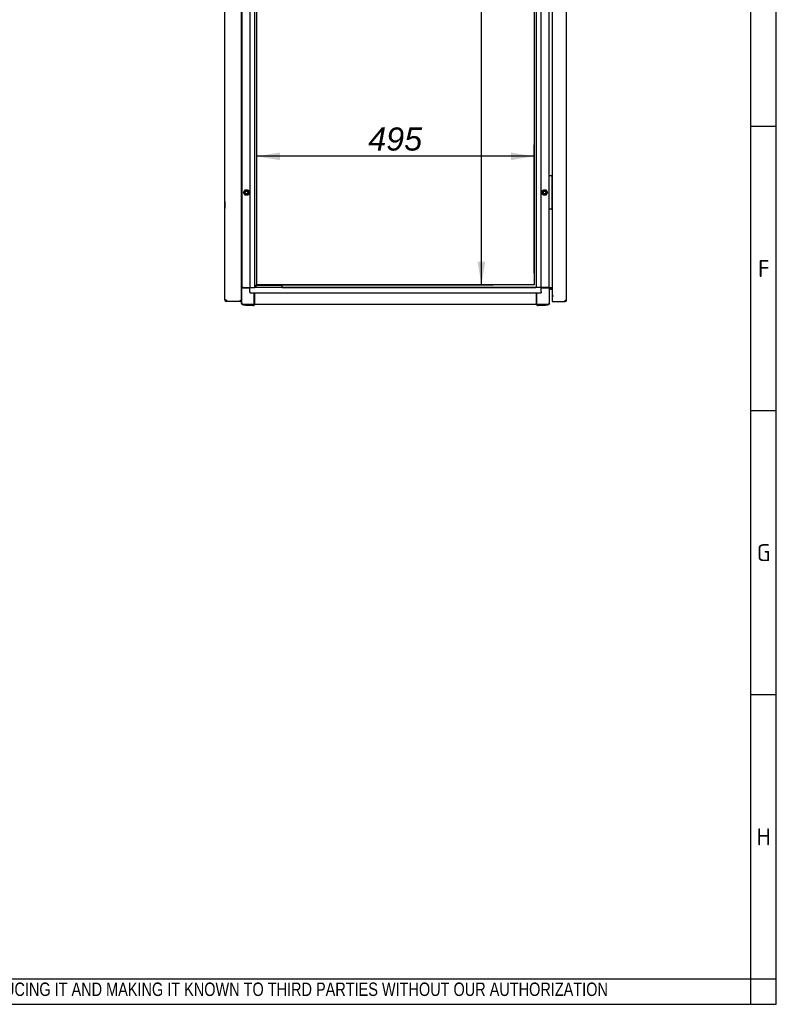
# Model space of a CAD drawing. Extents: x -12 to 412, y 11 to 308.
# Tile 8 of 11: x 322 to 412, y 11 to 128. Entities that reach past the tile are written whole.
import ezdxf
from ezdxf.lldxf.tags import DXFTag

# ---------------------------------------------------------------- set-up
doc = ezdxf.new("R2010")
doc.units = 0
doc.layers.get('0').update_dxf_attribs({"linetype": 'CONTINUOUS'})
for name, color, linetype in [('_TRANSLATION', 7, 'CONTINUOUS'), ('AE00198_03', 7, 'CONTINUOUS'), ('AE00219_00', 7, 'CONTINUOUS'), ('AE00219_03', 7, 'CONTINUOUS'), ('AE00368_00', 7, 'CONTINUOUS'), ('AE00500_10', 7, 'CONTINUOUS'), ('DEFAULT', 7, 'CONTINUOUS'), ('DV3__TRANSLATION', 7, 'CONTINUOUS'), ('F0000000_08', 7, 'CONTINUOUS'), ('F0000000_89', 7, 'CONTINUOUS'), ('F0000000_91', 7, 'CONTINUOUS'), ('F0000001_37', 7, 'CONTINUOUS'), ('M0000000_06', 7, 'CONTINUOUS'), ('M0000000_29', 7, 'CONTINUOUS'), ('M0000000_38', 7, 'CONTINUOUS'), ('M0000000_39', 7, 'CONTINUOUS'), ('M0000000_40', 7, 'CONTINUOUS'), ('M0000000_57', 7, 'CONTINUOUS')]:
    doc.layers.add(name, color=color, linetype=linetype)
doc.styles.add('SEACAD_ARIAL', font='arial.ttf')
doc.styles.add('SEACAD_ARIALI', font='ariali.ttf')
tags = doc.linetypes.add('CENTER2', pattern=[28.575, 19.05, -3.175, 3.175, -3.175]).pattern_tags.tags
tags[10:11] = [DXFTag(74, 4), DXFTag(75, 0), DXFTag(340, '0'), DXFTag(46, 0.0), DXFTag(50, 0.0), DXFTag(44, 0.0), DXFTag(45, 0.0)]
tags[8:9] = [DXFTag(74, 4), DXFTag(75, 0), DXFTag(340, '0'), DXFTag(46, 0.0), DXFTag(50, 0.0), DXFTag(44, 0.0), DXFTag(45, 0.0)]
tags[6:7] = [DXFTag(74, 4), DXFTag(75, 0), DXFTag(340, '0'), DXFTag(46, 0.0), DXFTag(50, 0.0), DXFTag(44, 0.0), DXFTag(45, 0.0)]
tags[4:5] = [DXFTag(74, 4), DXFTag(75, 0), DXFTag(340, '0'), DXFTag(46, 0.0), DXFTag(50, 0.0), DXFTag(44, 0.0), DXFTag(45, 0.0)]
doc.dimstyles.new('ISO', dxfattribs={"dimtxt": 2.75, "dimasz": 2.75, "dimexe": 1.375, "dimexo": 1.375, "dimgap": 0.6875, "dimtad": 1, "dimdec": 1, "dimlfac": 15, "dimtxsty": 'SEACAD_ARIAL', "dimblk1": '_SE_FILLED', "dimblk2": '_SE_FILLED', "dimsah": 1, "dimcen": 1.375, "dimazin": 3, "dimtfac": 0.7, "dimtdec": 3, "dimtmove": 0, "dimatfit": 3})

# ---------------------------------------------------------------- blocks, each defined once
blk = doc.blocks.new('SE2')
at = {"layer": 'AE00198_03', "color": 7, "linetype": 'CONTINUOUS'}
for p, q in [((385.41, 109.47), (385.37, 109.47)), ((385.37, 108.77), (385.41, 108.77)), ((385.41, 106.47), (385.37, 106.47)), ((385.37, 105.77), (385.41, 105.77))]:
    blk.add_line(p, q, dxfattribs=at)
at = {"layer": 'AE00219_00', "color": 7, "linetype": 'CONTINUOUS'}
for p, q in [((350.72, 96.32), (350.74, 96.3)), ((351.14, 96.3), (350.74, 96.3)), ((350.74, 96.3), (350.74, 96.28)), ((351.14, 96.3), (351.16, 96.32)), ((351.14, 96.28), (351.14, 96.3)), ((352.38, 96.32), (352.41, 96.3)), ((352.81, 96.3), (352.41, 96.3)), ((352.41, 96.3), (352.41, 96.28)), ((352.81, 96.3), (352.83, 96.32)), ((352.81, 96.28), (352.81, 96.3))]:
    blk.add_line(p, q, dxfattribs=at)
at = {"layer": 'AE00219_03', "color": 7, "linetype": 'CONTINUOUS'}
for p, q in [((346.46, 106.52), (346.46, 105.72)), ((346.47, 106.52), (346.46, 106.52)), ((346.46, 105.72), (346.47, 105.72)), ((346.46, 94.88), (346.46, 95.68)), ((346.47, 95.68), (346.46, 95.68)), ((346.46, 94.88), (346.47, 94.88))]:
    blk.add_line(p, q, dxfattribs=at)
at = {"layer": 'AE00368_00', "color": 7, "linetype": 'CONTINUOUS'}
for p, q in [((350.26, 96.32), (350.26, 96.28)), ((351.62, 96.28), (351.62, 96.32)), ((351.93, 96.32), (351.93, 96.28)), ((353.29, 96.32), (353.24, 96.32)), ((353.29, 96.28), (353.29, 96.32))]:
    blk.add_line(p, q, dxfattribs=at)
for centre, start, end in [((350.51, 96.27), 16.6015, 90), ((351.37, 96.27), 90, 163.3985), ((352.18, 96.27), 16.6015, 90), ((353.03, 96.27), 90, 163.3985)]:
    blk.add_arc(centre, 0.0467, start, end, dxfattribs=at)
at = {"layer": 'AE00500_10', "color": 7, "linetype": 'CONTINUOUS'}
for p, q in [((348.44, 109.43), (348.47, 109.43)), ((348.47, 108.8), (348.44, 108.8)), ((348.68, 107.62), (348.86, 107.93)), ((348.75, 107.62), (348.9, 107.87)), ((348.86, 107.93), (349.22, 107.93)), ((348.9, 107.87), (349.18, 107.87)), ((349.18, 107.87), (349.33, 107.62)), ((349.22, 107.93), (349.4, 107.62)), ((384.15, 107.62), (384.32, 107.93)), ((384.22, 107.62), (384.36, 107.87)), ((384.33, 107.93), (384.69, 107.93)), ((384.36, 107.87), (384.65, 107.87)), ((384.65, 107.87), (384.79, 107.62)), ((384.69, 107.93), (384.87, 107.62)), ((348.86, 107.31), (348.68, 107.62)), ((348.9, 107.37), (348.75, 107.62)), ((349.22, 107.3), (348.86, 107.3)), ((349.18, 107.37), (348.9, 107.37)), ((349.33, 107.62), (349.18, 107.37)), ((349.4, 107.62), (349.22, 107.31)), ((384.32, 107.31), (384.15, 107.62)), ((384.36, 107.37), (384.22, 107.62)), ((384.69, 107.3), (384.33, 107.3)), ((384.65, 107.37), (384.36, 107.37)), ((384.79, 107.62), (384.65, 107.37)), ((384.87, 107.62), (384.69, 107.31)), ((348.44, 106.43), (348.47, 106.43)), ((348.47, 105.8), (348.44, 105.8))]:
    blk.add_line(p, q, dxfattribs=at)
for centre in [(349.04, 107.62), (384.51, 107.62)]:
    blk.add_circle(centre, 0.164, dxfattribs=at)
for centre, radius, start, end in [((348.86, 107.93), 0.00333, 90, 150), ((349.22, 107.93), 0.00333, 30, 90), ((384.33, 107.93), 0.00333, 90, 150), ((384.69, 107.93), 0.00333, 30, 90), ((348.68, 107.62), 0.00333, 150, 210), ((349.04, 107.62), 0.2, 75, 15), ((348.86, 107.31), 0.00333, 210, 270), ((349.22, 107.31), 0.00333, 270, 330), ((349.4, 107.62), 0.00333, 330, 30), ((384.15, 107.62), 0.00333, 150, 210), ((384.51, 107.62), 0.2, 75, 15), ((384.33, 107.31), 0.00333, 210, 270), ((384.69, 107.31), 0.00333, 270, 330), ((384.86, 107.62), 0.00333, 330, 30)]:
    blk.add_arc(centre, radius, start, end, dxfattribs=at)
at = {"layer": 'DV3__TRANSLATION', "color": 7, "linetype": 'CENTER2'}
for p, q in [((350.27, 96.62), (350.27, 211.95)), ((383.27, 211.95), (383.27, 96.62)), ((383.27, 96.62), (350.27, 96.62))]:
    blk.add_line(p, q, dxfattribs=at)
at = {"layer": 'F0000000_08', "color": 7, "linetype": 'CONTINUOUS'}
for p, q in [((385.07, 105.65), (385.07, 109.58)), ((385.11, 109.62), (385.14, 109.62)), ((385.14, 109.62), (385.31, 109.62)), ((385.31, 109.62), (385.34, 109.62)), ((385.34, 109.62), (385.35, 109.62)), ((385.36, 109.62), (385.35, 109.62)), ((385.37, 109.58), (385.37, 105.65)), ((385.38, 109.6), (385.41, 109.57)), ((385.14, 105.62), (385.11, 105.62)), ((385.31, 105.62), (385.14, 105.62)), ((385.34, 105.62), (385.31, 105.62)), ((385.35, 105.62), (385.34, 105.62)), ((385.41, 105.66), (385.38, 105.63))]:
    blk.add_line(p, q, dxfattribs=at)
for centre, start, end in [((385.11, 109.58), 90, 180), ((385.34, 109.58), 0, 90), ((385.36, 109.58), 36.8699, 90), ((385.11, 105.65), 180, 270), ((385.34, 105.65), 270, 0), ((385.36, 105.65), 270, 323.1301)]:
    blk.add_arc(centre, 0.0333, start, end, dxfattribs=at)
at = {"layer": 'F0000000_89', "color": 7, "linetype": 'CONTINUOUS'}
for p, q in [((387.14, 94.8), (387.14, 213.76)), ((385.41, 213.28), (385.41, 95.28)), ((385.56, 95.28), (385.41, 95.28)), ((385.41, 95.28), (385.41, 94.8)), ((385.56, 95.28), (385.41, 95.28)), ((385.56, 95.28), (385.56, 95.28)), ((385.56, 95.28), (385.56, 95.28)), ((385.41, 94.8), (385.41, 94.62)), ((385.41, 94.62), (386.95, 94.62)), ((386.95, 94.8), (387.14, 94.8)), ((386.95, 94.62), (386.95, 94.62))]:
    blk.add_line(p, q, dxfattribs=at)
for centre, radius, start, end in [((375.35, 94.79), 11.6, 359.1297, 0.0518), ((386.95, 94.8), 0.187, 270.0021, 359.9979)]:
    blk.add_arc(centre, radius, start, end, dxfattribs=at)
at = {"layer": 'F0000000_91', "color": 7, "linetype": 'CONTINUOUS'}
blk.add_open_spline([(385.41, 94.8), (385.41, 94.79), (385.41, 94.78), (385.41, 94.77)], degree=3, dxfattribs=at)
at = {"layer": 'F0000001_37', "color": 7, "linetype": 'CONTINUOUS'}
for p, q in [((346.47, 94.8), (346.47, 213.76)), ((348.44, 94.72), (348.44, 213.85)), ((346.66, 94.8), (346.47, 94.8)), ((346.47, 94.73), (346.49, 94.74)), ((348.34, 94.62), (346.66, 94.62)), ((346.66, 94.62), (346.66, 94.62)), ((348.34, 94.72), (348.25, 94.8)), ((348.34, 94.72), (348.25, 94.8)), ((348.34, 94.62), (348.34, 94.72)), ((348.44, 94.72), (348.34, 94.72)), ((348.44, 94.72), (348.34, 94.72)), ((348.44, 94.62), (348.34, 94.62)), ((348.44, 94.62), (348.44, 94.72))]:
    blk.add_line(p, q, dxfattribs=at)
for centre, radius, start, end in [((346.66, 94.8), 0.187, 180, 270), ((358.26, 94.79), 11.6, 179.9482, 180.8703)]:
    blk.add_arc(centre, radius, start, end, dxfattribs=at)
at = {"layer": 'M0000000_06', "color": 7, "linetype": 'CONTINUOUS'}
for p, q in [((348.64, 96.28), (348.44, 96.28)), ((348.64, 96.22), (348.44, 96.22)), ((348.47, 94.45), (348.47, 96.22)), ((348.64, 96.28), (349.44, 96.28)), ((349.44, 96.22), (348.64, 96.22)), ((384.91, 96.28), (384.11, 96.28)), ((384.91, 96.22), (384.11, 96.22)), ((385.12, 96.28), (384.91, 96.28)), ((385.12, 96.22), (384.91, 96.22)), ((385.07, 96.22), (385.07, 94.45)), ((385.12, 96.22), (385.12, 96.28)), ((385.12, 94.45), (385.12, 96.22)), ((349.97, 94.45), (349.97, 95.68)), ((350.04, 94.45), (350.04, 95.68)), ((383.51, 95.68), (383.51, 94.45)), ((383.57, 95.68), (383.57, 94.45)), ((348.42, 94.72), (348.42, 94.72)), ((348.42, 94.62), (348.42, 94.45)), ((349.97, 94.28), (348.64, 94.28)), ((348.64, 94.23), (348.91, 94.23)), ((348.91, 94.17), (348.91, 94.28)), ((349.04, 94.15), (348.92, 94.15)), ((349.77, 94.15), (349.04, 94.15)), ((349.89, 94.15), (349.77, 94.15)), ((349.91, 94.17), (349.91, 94.28)), ((349.91, 94.23), (349.97, 94.23)), ((349.97, 94.23), (349.97, 94.45)), ((349.97, 94.23), (350.04, 94.23)), ((350.04, 94.23), (350.04, 94.45)), ((383.51, 94.45), (383.51, 94.23)), ((383.57, 94.23), (383.51, 94.23)), ((383.57, 94.45), (383.57, 94.23)), ((384.91, 94.28), (383.57, 94.28)), ((383.57, 94.23), (383.64, 94.23)), ((383.64, 94.17), (383.64, 94.28)), ((383.77, 94.15), (383.66, 94.15)), ((384.51, 94.15), (383.77, 94.15)), ((384.62, 94.15), (384.51, 94.15)), ((384.64, 94.17), (384.64, 94.28)), ((384.64, 94.23), (384.91, 94.23))]:
    blk.add_line(p, q, dxfattribs=at)
for centre, radius, start, end in [((348.64, 94.45), 0.217, 180, 270), ((348.64, 94.45), 0.167, 180, 270), ((348.92, 94.17), 0.0167, 180, 270), ((349.89, 94.17), 0.0167, 270, 0), ((383.66, 94.17), 0.0167, 180, 270), ((384.62, 94.17), 0.0167, 270, 0), ((384.91, 94.45), 0.167, 270, 0), ((384.91, 94.45), 0.217, 270, 0)]:
    blk.add_arc(centre, radius, start, end, dxfattribs=at)
at = {"layer": 'M0000000_29', "color": 7, "linetype": 'CONTINUOUS'}
for p, q in [((348.47, 212.28), (348.47, 96.28)), ((349.44, 212.28), (349.44, 96.28)), ((350.04, 96.28), (350.04, 212.28)), ((383.51, 212.28), (383.51, 96.28)), ((384.11, 96.28), (384.11, 212.28)), ((385.07, 109.58), (385.07, 133.98)), ((385.07, 96.28), (385.07, 105.65)), ((349.52, 96.28), (349.44, 96.28)), ((349.52, 96.28), (349.79, 96.28)), ((349.79, 96.28), (350.04, 96.28)), ((383.75, 96.28), (383.51, 96.28)), ((384.02, 96.28), (383.75, 96.28)), ((384.11, 96.28), (384.02, 96.28)), ((385.12, 96.28), (385.16, 96.28)), ((385.16, 96.28), (385.41, 96.28))]:
    blk.add_line(p, q, dxfattribs=at)
at = {"layer": 'M0000000_38', "color": 7, "linetype": 'CONTINUOUS'}
for p, q in [((385.21, 96.2), (385.12, 96.2)), ((385.21, 96.28), (385.21, 96.2)), ((385.21, 96.2), (385.21, 96.12)), ((385.41, 96.2), (385.21, 96.2)), ((385.21, 96.2), (385.41, 96.2)), ((385.21, 96.12), (385.41, 96.12))]:
    blk.add_line(p, q, dxfattribs=at)
for radius, end in [(0.213, 112.9934), (0.133, 128.6822)]:
    blk.add_arc((385.21, 95.98), radius, 90, end, dxfattribs=at)
at = {"layer": 'M0000000_39', "color": 7, "linetype": 'CONTINUOUS'}
for p, q in [((349.44, 96.04), (349.44, 96.28)), ((383.51, 96.28), (350.04, 96.28)), ((384.11, 96.04), (384.11, 96.28)), ((349.44, 95.77), (349.44, 96.04)), ((349.44, 95.77), (349.44, 95.68)), ((349.44, 95.68), (384.11, 95.68)), ((384.11, 95.77), (384.11, 96.04)), ((384.11, 95.77), (384.11, 95.68)), ((383.51, 94.28), (350.04, 94.28))]:
    blk.add_line(p, q, dxfattribs=at)
at = {"layer": 'M0000000_40', "color": 7, "linetype": 'CONTINUOUS'}
for p, q in [((350.06, 96.28), (350.06, 96.28)), ((353.29, 96.28), (383.49, 96.28)), ((383.49, 96.28), (383.49, 96.28))]:
    blk.add_line(p, q, dxfattribs=at)
at = {"layer": 'M0000000_57', "color": 7, "linetype": 'CONTINUOUS'}
for p, q in [((350.17, 96.52), (350.04, 96.52)), ((350.14, 96.48), (350.14, 96.35)), ((350.14, 96.32), (350.17, 96.32)), ((350.47, 96.52), (350.17, 96.52)), ((350.17, 96.32), (350.47, 96.32)), ((352.94, 96.52), (350.47, 96.52)), ((350.47, 96.32), (352.94, 96.32)), ((353.24, 96.52), (352.94, 96.52)), ((352.94, 96.32), (353.24, 96.32)), ((353.27, 96.35), (353.27, 96.48)), ((353.27, 96.32), (353.27, 96.35))]:
    blk.add_line(p, q, dxfattribs=at)
for centre, start, end in [((350.17, 96.48), 90, 180), ((350.17, 96.35), 180, 270), ((353.24, 96.48), 0, 90), ((353.24, 96.35), 270, 0)]:
    blk.add_arc(centre, 0.0333, start, end, dxfattribs=at)
blk = doc.blocks.new('DMBLK141')
at = {"layer": '_TRANSLATION', "linetype": 'CONTINUOUS'}
for points in [[(377.46, 209.2), (377, 211.95), (376.54, 209.2)], [(377.46, 99.37), (376.54, 99.37), (377, 96.62)]]:
    blk.add_hatch(color=7, dxfattribs=at).paths.add_polyline_path(points)
at = {"layer": '_TRANSLATION', "color": 7, "linetype": 'CONTINUOUS'}
for p, q in [((377, 96.62), (377, 211.95)), ((351.65, 96.62), (378.38, 96.62))]:
    blk.add_line(p, q, dxfattribs=at)
at = {"layer": '_TRANSLATION', "color": 7, "linetype": 'CONTINUOUS', "style": 'SEACAD_ARIALI'}
blk.add_text('1730', height=2.75, rotation=90, dxfattribs=at).set_placement((376.31, 148.04))
blk = doc.blocks.new('_SE_FILLED')
at = {"color": 0}
blk.add_line((0, 0), (-1, 0), dxfattribs=at)
blk.add_solid([(0, 0), (-1, -0.1665), (-1, 0.1665), (0, 0)], dxfattribs=at)
blk = doc.blocks.new('DMBLK142')
at = {"layer": '_TRANSLATION', "linetype": 'CONTINUOUS'}
for points in [[(353.02, 112.37), (350.27, 111.92), (353.02, 111.46)], [(380.52, 112.37), (380.52, 111.46), (383.27, 111.92)]]:
    blk.add_hatch(color=7, dxfattribs=at).paths.add_polyline_path(points)
at = {"layer": '_TRANSLATION', "color": 7, "linetype": 'CONTINUOUS'}
for p, q in [((350.27, 97.99), (350.27, 113.29)), ((383.27, 97.99), (383.27, 113.29)), ((383.27, 111.92), (350.27, 111.92))]:
    blk.add_line(p, q, dxfattribs=at)
at = {"layer": '_TRANSLATION', "color": 7, "linetype": 'CONTINUOUS', "style": 'SEACAD_ARIALI'}
blk.add_text('495', height=2.75, dxfattribs=at).set_placement((363.53, 112.6))

msp = doc.modelspace()

# ---------------------------------------------------------------- linework, layer by layer
at = {"color": 7, "linetype": 'CONTINUOUS'}
for p, q in [((412.092, 10.9591), (412.092, 287.5885)), ((412.092, 115.4523), (409.0633, 115.4523)), ((412.092, 81.6309), (409.0633, 81.6309)), ((412.092, 47.8094), (409.0633, 47.8094)), ((6.2345, 10.9591), (412.092, 10.9591))]:
    msp.add_line(p, q, dxfattribs=at)
at = {"layer": 'DEFAULT', "color": 7, "linetype": 'CONTINUOUS'}
for p, q in [((409.0633, 10.9591), (409.0633, 287.5885)), ((6.2345, 13.9879), (412.092, 13.9879))]:
    msp.add_line(p, q, dxfattribs=at)

# ---------------------------------------------------------------- block references
at = {"layer": '_TRANSLATION'}
msp.add_blockref('SE2', (0, 0), dxfattribs=at)

# ---------------------------------------------------------------- texts
for s, insert, char_height, width, attachment_point in [('{\\fSolid Edge ANSI|b0||i0||c0|p34;\\C7;\\H2.019192;\\W1.;F}', (410.6121, 97.5377), 2.019192, 2.271601, 8), ('{\\fSolid Edge ANSI|b0||i0||c0|p34;\\C7;\\H2.019192;\\W1.;G}', (410.5863, 63.7163), 2.019192, 2.5871, 8), ('{\\fSolid Edge ANSI|b0||i0||c0|p34;\\C7;\\H2.019192;\\W1.;H}', (410.5882, 29.8948), 2.019192, 2.713299, 8), ('{\\fArial Narrow|b0||i0||c0|p34;\\C7;\\H1.6;\\W0.94;IN ACCORDANCE WITH THE LAW, WE RESERVE THE OWNERSHIP OF THIS DESIGN WITH THE PROHIBITION OF REPRODUCING IT AND MAKING IT KNOWN TO THIRD PARTIES WITHOUT OUR AUTHORIZATION}', (219.6882, 11.6523), 1.6, 181.995713, 7)]:
    msp.add_mtext(s, dxfattribs=dict(insert=insert, char_height=char_height, width=width, attachment_point=attachment_point))

# ---------------------------------------------------------------- dimensions: what is measured, and where the dimension line sits
at = {"layer": '_TRANSLATION', "color": 7, "linetype": 'CONTINUOUS'}
for base, p1, p2, angle, picture, middle, dimtype in [((377.001, 211.9509), (350.2729, 96.6176), (383.2729, 211.9509), 90, 'DMBLK141', (377.001, 152.3162), 160), ((383.2729, 111.9162), (383.2729, 96.6176), (350.2729, 96.6176), 180, 'DMBLK142', (366.7729, 111.9162), 161)]:
    dim = msp.add_linear_dim(base=base, p1=p1, p2=p2, angle=angle, text='\\A1;<>', dimstyle='ISO', dxfattribs=at)
    dim.commit()
    dim.dimension.update_dxf_attribs({"geometry": picture, "text_midpoint": middle, "dimtype": dimtype})

doc.saveas('drawing.dxf')
